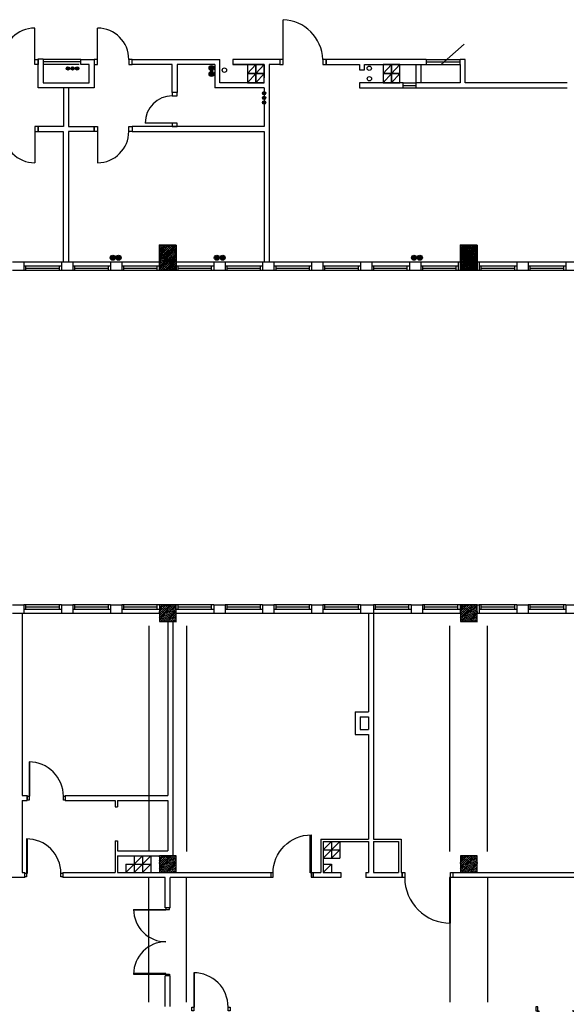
# Model space of a CAD drawing. Header units: millimetres. Extents: x 44889 to 52866, y -11417 to -4315.
# Tile 34 of 74: x 49609 to 50263, y -10124 to -8947. Entities that reach past the tile are written whole.
import ezdxf

# ---------------------------------------------------------------- set-up
doc = ezdxf.new("R2010")
doc.units = ezdxf.units.MM
doc.layers.add('kreskowanie', color=9, linetype='Continuous', lineweight=18)
doc.layers.add('słupy gr0.7', color=9, linetype='Continuous', lineweight=35)
for name, color, linetype in [('Podkład', 9, 'Continuous'), ('przepusty', 9, 'Continuous'), ('wentylacja', 7, 'Continuous')]:
    doc.layers.add(name, color=color, linetype=linetype)

# ---------------------------------------------------------------- blocks, each defined once
blk = doc.blocks.new('słup 4')
at = {"layer": 'kreskowanie'}
h = blk.add_hatch(dxfattribs=at)
h.set_pattern_fill('ANSI36', color=256, style=0)
h.set_pattern_definition([(45, (-20, -40), (1.6838, 6.17393), [7.9375, -1.5875, 0, -1.5875])])
h.paths.add_polyline_path([(20, 20), (-20, 20), (-20, -40), (20, -40)])
at = {"layer": 'słupy gr0.7'}
blk.add_lwpolyline([(-20, -40), (20, -40), (20, 20), (-20, 20)], close=True, dxfattribs=at)
blk = doc.blocks.new('wentylacja3')
at = {"layer": 'wentylacja'}
blk.add_line((20, 22), (0, 0), dxfattribs=at)
blk.add_lwpolyline([(0, 0), (20, 0), (20, 22), (0, 22)], close=True, dxfattribs=at)
blk = doc.blocks.new('przepust duży')
at = {"layer": 'przepusty'}
blk.add_circle((82, 371), 7.5, dxfattribs=at)
blk = doc.blocks.new('c.o.')
at = {"layer": 'przepusty'}
for points in [[(6, 0, 1), (-6, 0, 1)], [(20, 0, 1), (8, 0, 1)]]:
    blk.add_hatch(color=256, dxfattribs=at).paths.add_polyline_path(points)
for centre in [(0, 0), (14, 0)]:
    blk.add_circle(centre, 6, dxfattribs=at)
blk = doc.blocks.new('przepust 3x')
at = {"layer": 'przepusty'}
for points in [[(4, 11, 1), (-4, 11, 1)], [(4, 0, 1), (-4, 0, 1)], [(4, -11, 1), (-4, -11, 1)]]:
    blk.add_hatch(color=256, dxfattribs=at).paths.add_polyline_path(points)
for centre in [(0, 11), (0, 0), (0, -11)]:
    blk.add_circle(centre, 4, dxfattribs=at)
blk = doc.blocks.new('drzwi1.2')
at = {"layer": 'Podkład'}
for p, q in [((14551.1, 6563), (14551.1, 6568.4)), ((14551.1, 6568.4), (14560.5, 6568.4)), ((14560.5, 6568.4), (14560.5, 6561.1)), ((14645.5, 6563), (14551.1, 6563)), ((14560.5, 6561.1), (14645.5, 6561.1)), ((14617.1, 6422.4), (14551.1, 6422.4)), ((14551.1, 6417.4), (14560.5, 6417.4)), ((14560.5, 6424.7), (14617, 6424.7)), ((14560.5, 6417.4), (14560.5, 6424.7))]:
    blk.add_line(p, q, dxfattribs=at)
for centre, radius, start, end in [((14560.5, 6563.7), 85, 270, 359.5423), ((14559, 6420.6), 58.1, 1.7987, 89.98)]:
    blk.add_arc(centre, radius, start, end, dxfattribs=at)
blk = doc.blocks.new('34TY')
at = {"layer": 'Podkład'}
blk.add_line((95.2, -109.5), (98.6, -113.1), dxfattribs=at)
at = {"layer": 'Podkład', "xscale": 0.9933774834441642, "yscale": 0.9933774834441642, "zscale": 0.9933774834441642, "rotation": 42.87014679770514}
blk.add_blockref('drzwi1.2', (-6158.1, -14619.4), dxfattribs=at)
blk = doc.blocks.new('d160')
at = {"layer": 'Podkład'}
for p, q in [((4.2, 80), (4.2, -4.2)), ((5.9, 4.2), (5.9, 80)), ((154.1, 4.2), (154.1, 80)), ((155.8, 80), (155.8, -4.2)), ((0, -4.2), (0, 4.2)), ((0, 4.2), (5.9, 4.2)), ((160, 4.2), (154.1, 4.2)), ((160, -4.2), (160, 4.2)), ((4.2, -4.2), (0, -4.2)), ((155.8, -4.2), (160, -4.2))]:
    blk.add_line(p, q, dxfattribs=at)
for centre, start, end in [((4.2, 4.2), 0, 90), ((155.8, 4.2), 89.9848, 180.0152)]:
    blk.add_arc(centre, 75.8, start, end, dxfattribs=at)

msp = doc.modelspace()

# ---------------------------------------------------------------- hatches: boundary and pattern name
at = {"layer": 'Podkład'}
h = msp.add_hatch(dxfattribs=at)
h.set_pattern_fill('ANSI36', color=256, scale=0.5, style=0)
h.set_pattern_definition([(45, (48956.0807, -9246.1265), (0.841899, 3.086963), [3.96875, -0.79375, 0, -0.79375])])
h.paths.add_polyline_path([(49796.02, -9246.13), (49796.02, -9216.13), (49776.02, -9216.13), (49776.02, -9246.13)])
h = msp.add_hatch(dxfattribs=at)
h.set_pattern_fill('ANSI36', color=256, scale=0.5, style=0)
h.set_pattern_definition([(45, (49316.0807, -9246.1265), (0.841899, 3.086963), [3.96875, -0.79375, 0, -0.79375])])
h.paths.add_polyline_path([(50156.02, -9246.13), (50156.02, -9216.13), (50136.02, -9216.13), (50136.02, -9246.13)])
h = msp.add_hatch(dxfattribs=at)
h.set_pattern_fill('ANSI36', color=256, scale=0.5, style=0)
h.set_pattern_definition([(45, (48956.0807, -9666.1265), (0.841899, 3.086963), [3.96875, -0.79375, 0, -0.79375])])
h.paths.add_polyline_path([(49796.02, -9666.13), (49796.02, -9646.13), (49776.02, -9646.13), (49776.02, -9666.13)])
h = msp.add_hatch(dxfattribs=at)
h.set_pattern_fill('ANSI36', color=256, scale=0.5, style=0)
h.set_pattern_definition([(45, (49316.0807, -9666.1265), (0.841899, 3.086963), [3.96875, -0.79375, 0, -0.79375])])
h.paths.add_polyline_path([(50156.02, -9666.13), (50156.02, -9646.13), (50136.02, -9646.13), (50136.02, -9666.13)])
h = msp.add_hatch(dxfattribs=at)
h.set_pattern_fill('ANSI36', color=256, scale=0.5, style=0)
h.set_pattern_definition([(45, (48956.0807, -9966.1265), (0.841899, 3.086963), [3.96875, -0.79375, 0, -0.79375])])
h.paths.add_polyline_path([(49796.02, -9966.13), (49796.02, -9946.13), (49776.02, -9946.13), (49776.02, -9966.13)])
h = msp.add_hatch(dxfattribs=at)
h.set_pattern_fill('ANSI36', color=256, scale=0.5, style=0)
h.set_pattern_definition([(45, (49316.0807, -9966.1265), (0.841899, 3.086963), [3.96875, -0.79375, 0, -0.79375])])
h.paths.add_polyline_path([(50156.02, -9966.13), (50156.02, -9946.13), (50136.02, -9946.13), (50136.02, -9966.13)])

# ---------------------------------------------------------------- linework, layer by layer
for p, q in [((49627.02, -8994.13), (49627.02, -8956.63)), ((49702.02, -8994.13), (49702.02, -8956.63)), ((49924.02, -8994.13), (49924.02, -8946.63)), ((50140.68, -8975.74), (50113.16, -9000.13)), ((49631.02, -9028.13), (49631.02, -8993.55)), ((49631.02, -8993.55), (49637.02, -8993.55)), ((49637.02, -8993.55), (49637.02, -9022.05)), ((49682.02, -8994.05), (49637.02, -8994.05)), ((49682.02, -8997.05), (49637.02, -8997.05)), ((49680, -9000.05), (49637.02, -9000.05)), ((49682.02, -9000.05), (49682.02, -8994.05)), ((49682.02, -8994.05), (49698.02, -8994.13)), ((49692.02, -9000.05), (49682.02, -9000.05)), ((49692.02, -9022.05), (49692.02, -9000.05)), ((49698.02, -8994.13), (49698.02, -9028.13)), ((49743.52, -9000.13), (49743.52, -8994.13)), ((49743.52, -8994.13), (49848.52, -8994.13)), ((49791.52, -9000.13), (49743.52, -9000.13)), ((49791.52, -9033.63), (49791.52, -9000.13)), ((49842.52, -9000.13), (49797.52, -9000.13)), ((49842.52, -9000.13), (49797.52, -9000.13)), ((49797.52, -9000.13), (49797.52, -9033.63)), ((49842.52, -9000.13), (49842.52, -9028.13)), ((49848.52, -9022.13), (49848.52, -8994.13)), ((49901.52, -8994.13), (49864.02, -8994.13)), ((49864.02, -8994.13), (49864.02, -9000.13)), ((49864.02, -9000.13), (49901.52, -9000.13)), ((49901.52, -9000.13), (49864.02, -9000.13)), ((49920.02, -8994.13), (49901.52, -8994.13)), ((49901.52, -9000.13), (49901.52, -9016.13)), ((49901.52, -9000.13), (49901.52, -9016.13)), ((49920.02, -9000.13), (49907.52, -9000.13)), ((49907.52, -9000.13), (49907.52, -9236.13)), ((49920.02, -8994.13), (49920.02, -9000.13)), ((50015.52, -8994.13), (49975.52, -8994.13)), ((49975.52, -8994.13), (49975.52, -9000.13)), ((49975.52, -9000.13), (50015.52, -9000.13)), ((50095.02, -8994.13), (50015.52, -8994.13)), ((50015.52, -9000.13), (50015.52, -9006.63)), ((50021.52, -9000.13), (50095.02, -9000.13)), ((50021.52, -9006.63), (50021.52, -9000.13)), ((50083.02, -9022.13), (50083.02, -9000.13)), ((50089.02, -9022.13), (50089.02, -9000.13)), ((50095.02, -8994.13), (50095.02, -9000.13)), ((50095.02, -8994.13), (50135.52, -8994.13)), ((50095.02, -8997.13), (50135.52, -8997.13)), ((50095.02, -9000.13), (50135.52, -9000.13)), ((50141.52, -8994.13), (50135.52, -8994.13)), ((50135.52, -9000.13), (50135.52, -8994.13)), ((50135.52, -9000.13), (50135.52, -9022.13)), ((50141.52, -9022.13), (50141.52, -8994.13)), ((50015.52, -9006.63), (50021.52, -9006.63)), ((49637.02, -9022.05), (49692.02, -9022.05)), ((49901.52, -9022.13), (49848.52, -9022.13)), ((50021.52, -9022.13), (50015.52, -9022.13)), ((50015.52, -9022.13), (50015.52, -9028.13)), ((50067.52, -9022.13), (50021.52, -9022.13)), ((50067.52, -9028.13), (50067.52, -9022.13)), ((50067.52, -9022.13), (50083.02, -9022.13)), ((50067.52, -9025.13), (50083.02, -9025.13)), ((50135.52, -9022.13), (50083.02, -9022.13)), ((50083.02, -9028.13), (50083.02, -9022.13)), ((50263.52, -9022.13), (50141.52, -9022.13)), ((49698.02, -9028.13), (49631.02, -9028.13)), ((49661.52, -9028.13), (49661.52, -9074.13)), ((49667.52, -9028.13), (49667.52, -9074.13)), ((49797.52, -9033.63), (49791.52, -9033.63)), ((49901.52, -9028.13), (49842.52, -9028.13)), ((49901.52, -9028.13), (49901.52, -9074.13)), ((50015.52, -9028.13), (50067.52, -9028.13)), ((50015.52, -9028.13), (50067.52, -9028.13)), ((50067.52, -9028.13), (50083.02, -9028.13)), ((50083.02, -9028.13), (50263.52, -9028.13)), ((49661.52, -9074.13), (49631.02, -9074.13)), ((49631.02, -9074.13), (49631.02, -9080.13)), ((49667.52, -9074.13), (49698.02, -9074.13)), ((49698.02, -9074.13), (49698.02, -9080.13)), ((49901.52, -9074.13), (49743.52, -9074.13)), ((49743.52, -9074.13), (49743.52, -9080.13)), ((49791.52, -9070.13), (49759.02, -9070.13)), ((49627.02, -9080.13), (49627.02, -9117.63)), ((49631.02, -9080.13), (49660.91, -9080.13)), ((49660.91, -9080.13), (49660.91, -9236.13)), ((49698.02, -9080.13), (49667.52, -9080.13)), ((49667.52, -9080.13), (49667.52, -9236.13)), ((49702.02, -9080.13), (49702.02, -9117.63)), ((49743.52, -9080.13), (49901.52, -9080.13)), ((49901.52, -9080.13), (49901.52, -9236.13)), ((49614.02, -9236.13), (49659.02, -9236.13)), ((49672.52, -9236.13), (49717.52, -9236.13)), ((49731.02, -9236.13), (49776.02, -9236.13)), ((49796.02, -9236.13), (49841.02, -9236.13)), ((49854.52, -9236.13), (49899.52, -9236.13)), ((49913.02, -9236.13), (49958.02, -9236.13)), ((49971.52, -9236.13), (50016.52, -9236.13)), ((50030.02, -9236.13), (50075.02, -9236.13)), ((50088.52, -9236.13), (50133.52, -9236.13)), ((50158.52, -9236.13), (50203.52, -9236.13)), ((50217.02, -9236.13), (50262.02, -9236.13)), ((49659.02, -9241.13), (49614.02, -9241.13)), ((49614.02, -9246.13), (49659.02, -9246.13)), ((49616.52, -9246.13), (49616.52, -9241.13)), ((49616.52, -9243.63), (49656.52, -9243.63)), ((49656.52, -9246.13), (49656.52, -9241.13)), ((49717.52, -9241.13), (49672.52, -9241.13)), ((49672.52, -9246.13), (49717.52, -9246.13)), ((49675.02, -9246.13), (49675.02, -9241.13)), ((49675.02, -9243.63), (49715.02, -9243.63)), ((49715.02, -9246.13), (49715.02, -9241.13)), ((49776.02, -9241.13), (49731.02, -9241.13)), ((49731.02, -9246.13), (49776.02, -9246.13)), ((49733.52, -9246.13), (49733.52, -9241.13)), ((49733.52, -9243.63), (49773.52, -9243.63)), ((49773.52, -9246.13), (49773.52, -9241.13)), ((49841.02, -9241.13), (49796.02, -9241.13)), ((49796.02, -9246.13), (49841.02, -9246.13)), ((49798.52, -9246.13), (49798.52, -9241.13)), ((49798.52, -9243.63), (49838.52, -9243.63)), ((49838.52, -9246.13), (49838.52, -9241.13)), ((49899.52, -9241.13), (49854.52, -9241.13)), ((49854.52, -9246.13), (49899.52, -9246.13)), ((49857.02, -9246.13), (49857.02, -9241.13)), ((49857.02, -9243.63), (49897.02, -9243.63)), ((49897.02, -9246.13), (49897.02, -9241.13)), ((49958.02, -9241.13), (49913.02, -9241.13)), ((49913.02, -9246.13), (49958.02, -9246.13)), ((49915.52, -9246.13), (49915.52, -9241.13)), ((49915.52, -9243.63), (49955.52, -9243.63)), ((49955.52, -9246.13), (49955.52, -9241.13)), ((50016.52, -9241.13), (49971.52, -9241.13)), ((49971.52, -9246.13), (50016.52, -9246.13)), ((49974.02, -9246.13), (49974.02, -9241.13)), ((49974.02, -9243.63), (50014.02, -9243.63)), ((50014.02, -9246.13), (50014.02, -9241.13)), ((50075.02, -9241.13), (50030.02, -9241.13)), ((50030.02, -9246.13), (50075.02, -9246.13)), ((50032.52, -9246.13), (50032.52, -9241.13)), ((50032.52, -9243.63), (50072.52, -9243.63)), ((50072.52, -9246.13), (50072.52, -9241.13)), ((50133.52, -9241.13), (50088.52, -9241.13)), ((50088.52, -9246.13), (50133.52, -9246.13)), ((50091.02, -9246.13), (50091.02, -9241.13)), ((50091.02, -9243.63), (50131.02, -9243.63)), ((50131.02, -9246.13), (50131.02, -9241.13)), ((50203.52, -9241.13), (50158.52, -9241.13)), ((50158.52, -9246.13), (50203.52, -9246.13)), ((50161.02, -9246.13), (50161.02, -9241.13)), ((50161.02, -9243.63), (50201.02, -9243.63)), ((50201.02, -9246.13), (50201.02, -9241.13)), ((50262.02, -9241.13), (50217.02, -9241.13)), ((50217.02, -9246.13), (50262.02, -9246.13)), ((50219.52, -9246.13), (50219.52, -9241.13)), ((50219.52, -9243.63), (50259.52, -9243.63)), ((50259.52, -9246.13), (50259.52, -9241.13)), ((49659.02, -9646.13), (49614.02, -9646.13)), ((49614.02, -9651.13), (49659.02, -9651.13)), ((49616.52, -9651.13), (49616.52, -9646.13)), ((49616.52, -9648.63), (49656.52, -9648.63)), ((49656.52, -9651.13), (49656.52, -9646.13)), ((49717.52, -9646.13), (49672.52, -9646.13)), ((49672.52, -9651.13), (49717.52, -9651.13)), ((49675.02, -9651.13), (49675.02, -9646.13)), ((49675.02, -9648.63), (49715.02, -9648.63)), ((49715.02, -9651.13), (49715.02, -9646.13)), ((49776.02, -9646.13), (49731.02, -9646.13)), ((49731.02, -9651.13), (49776.02, -9651.13)), ((49733.52, -9651.13), (49733.52, -9646.13)), ((49733.52, -9648.63), (49773.52, -9648.63)), ((49773.52, -9651.13), (49773.52, -9646.13)), ((49841.02, -9646.13), (49796.02, -9646.13)), ((49796.02, -9651.13), (49841.02, -9651.13)), ((49798.52, -9651.13), (49798.52, -9646.13)), ((49798.52, -9648.63), (49838.52, -9648.63)), ((49838.52, -9651.13), (49838.52, -9646.13)), ((49899.52, -9646.13), (49854.52, -9646.13)), ((49854.52, -9651.13), (49899.52, -9651.13)), ((49857.02, -9651.13), (49857.02, -9646.13)), ((49857.02, -9648.63), (49897.02, -9648.63)), ((49897.02, -9651.13), (49897.02, -9646.13)), ((49958.02, -9646.13), (49913.02, -9646.13)), ((49913.02, -9651.13), (49958.02, -9651.13)), ((49915.52, -9651.13), (49915.52, -9646.13)), ((49915.52, -9648.63), (49955.52, -9648.63)), ((49955.52, -9651.13), (49955.52, -9646.13)), ((50016.52, -9646.13), (49971.52, -9646.13)), ((49971.52, -9651.13), (50016.52, -9651.13)), ((49974.02, -9651.13), (49974.02, -9646.13)), ((49974.02, -9648.63), (50014.02, -9648.63)), ((50014.02, -9651.13), (50014.02, -9646.13)), ((50077.02, -9646.13), (50032.02, -9646.13)), ((50032.02, -9651.13), (50077.02, -9651.13)), ((50034.52, -9651.13), (50034.52, -9646.13)), ((50034.52, -9648.63), (50074.52, -9648.63)), ((50074.52, -9651.13), (50074.52, -9646.13)), ((50135.52, -9646.13), (50090.52, -9646.13)), ((50090.52, -9651.13), (50135.52, -9651.13)), ((50093.02, -9651.13), (50093.02, -9646.13)), ((50093.02, -9648.63), (50133.02, -9648.63)), ((50133.02, -9651.13), (50133.02, -9646.13)), ((50203.52, -9646.13), (50158.52, -9646.13)), ((50158.52, -9651.13), (50203.52, -9651.13)), ((50161.02, -9651.13), (50161.02, -9646.13)), ((50161.02, -9648.63), (50201.02, -9648.63)), ((50201.02, -9651.13), (50201.02, -9646.13)), ((50262.02, -9646.13), (50217.02, -9646.13)), ((50217.02, -9651.13), (50262.02, -9651.13)), ((50219.52, -9651.13), (50219.52, -9646.13)), ((50219.52, -9648.63), (50259.52, -9648.63)), ((50259.52, -9651.13), (50259.52, -9646.13)), ((49614.02, -9656.13), (49659.02, -9656.13)), ((49672.52, -9656.13), (49717.52, -9656.13)), ((49731.02, -9656.13), (49776.02, -9656.13)), ((49796.02, -9656.13), (49841.02, -9656.13)), ((49854.52, -9656.13), (49899.52, -9656.13)), ((49913.02, -9656.13), (49958.02, -9656.13)), ((49971.52, -9656.13), (50016.52, -9656.13)), ((50032.02, -9656.13), (50077.02, -9656.13)), ((50090.52, -9656.13), (50135.52, -9656.13)), ((50158.52, -9656.13), (50203.52, -9656.13)), ((50217.02, -9656.13), (50262.02, -9656.13)), ((49972.02, -9949.13), (49992.02, -9929.13)), ((49972.02, -9939.13), (49982.02, -9929.13)), ((49982.02, -9929.13), (49982.02, -9949.13)), ((49992.02, -9929.13), (49992.02, -9949.13)), ((49972.02, -9939.13), (49992.02, -9939.13)), ((49982.02, -9949.13), (49992.02, -9939.13)), ((49736.02, -9966.13), (49756.02, -9946.13)), ((49736.02, -9956.13), (49736.02, -9966.13)), ((49736.02, -9956.13), (49766.02, -9956.13)), ((49746.02, -9966.13), (49766.02, -9946.13)), ((49746.02, -9946.13), (49746.02, -9966.13)), ((49756.02, -9946.13), (49756.02, -9966.13)), ((49756.02, -9966.13), (49766.02, -9956.13)), ((49766.02, -9946.13), (49766.02, -9966.13)), ((49972.02, -9949.13), (49992.02, -9949.13)), ((49972.02, -9956.13), (49982.02, -9956.13)), ((49972.02, -9966.13), (49982.02, -9956.13)), ((49982.02, -9956.13), (49982.02, -9966.13))]:
    msp.add_line(p, q, dxfattribs=at)
at = {"layer": 'Podkład', "ltscale": 0.5}
for p, q in [((49600.52, -9236.13), (49614.02, -9236.13)), ((49614.02, -9236.13), (49614.02, -9246.13)), ((49659.02, -9236.13), (49659.02, -9246.13)), ((49659.02, -9236.13), (49672.52, -9236.13)), ((49672.52, -9236.13), (49672.52, -9246.13)), ((49717.52, -9236.13), (49717.52, -9246.13)), ((49717.52, -9236.13), (49731.02, -9236.13)), ((49731.02, -9236.13), (49731.02, -9246.13)), ((49776.02, -9236.13), (49776.02, -9246.13)), ((49841.02, -9236.13), (49854.52, -9236.13)), ((49841.02, -9236.13), (49841.02, -9246.13)), ((49854.52, -9236.13), (49854.52, -9246.13)), ((49899.52, -9236.13), (49899.52, -9246.13)), ((49899.52, -9236.13), (49913.02, -9236.13)), ((49913.02, -9236.13), (49913.02, -9246.13)), ((49958.02, -9236.13), (49958.02, -9246.13)), ((49958.02, -9236.13), (49971.52, -9236.13)), ((49971.52, -9236.13), (49971.52, -9246.13)), ((50016.52, -9236.13), (50016.52, -9246.13)), ((50016.52, -9236.13), (50030.02, -9236.13)), ((50030.02, -9236.13), (50030.02, -9246.13)), ((50075.02, -9236.13), (50075.02, -9246.13)), ((50075.02, -9236.13), (50088.52, -9236.13)), ((50088.52, -9236.13), (50088.52, -9246.13)), ((50133.52, -9236.13), (50133.52, -9246.13)), ((50133.52, -9236.13), (50136.02, -9236.13)), ((50156.02, -9236.13), (50158.52, -9236.13)), ((50158.52, -9236.13), (50158.52, -9246.13)), ((50203.52, -9236.13), (50203.52, -9246.13)), ((50203.52, -9236.13), (50217.02, -9236.13)), ((50217.02, -9236.13), (50217.02, -9246.13)), ((50262.02, -9236.13), (50262.02, -9246.13)), ((50262.02, -9236.13), (50275.52, -9236.13)), ((49600.52, -9246.13), (49614.02, -9246.13)), ((49659.02, -9246.13), (49672.52, -9246.13)), ((49717.52, -9246.13), (49731.02, -9246.13)), ((49841.02, -9246.13), (49854.52, -9246.13)), ((49899.52, -9246.13), (49913.02, -9246.13)), ((49958.02, -9246.13), (49971.52, -9246.13)), ((50016.52, -9246.13), (50030.02, -9246.13)), ((50075.02, -9246.13), (50088.52, -9246.13)), ((50133.52, -9246.13), (50136.02, -9246.13)), ((50156.02, -9246.13), (50158.52, -9246.13)), ((50203.52, -9246.13), (50217.02, -9246.13)), ((50262.02, -9246.13), (50275.52, -9246.13)), ((49600.52, -9646.13), (49614.02, -9646.13)), ((49614.02, -9646.13), (49614.02, -9656.13)), ((49659.02, -9646.13), (49659.02, -9656.13)), ((49659.02, -9646.13), (49672.52, -9646.13)), ((49672.52, -9646.13), (49672.52, -9656.13)), ((49717.52, -9646.13), (49717.52, -9656.13)), ((49717.52, -9646.13), (49731.02, -9646.13)), ((49731.02, -9646.13), (49731.02, -9656.13)), ((49776.02, -9646.13), (49776.02, -9656.13)), ((49841.02, -9646.13), (49854.52, -9646.13)), ((49841.02, -9646.13), (49841.02, -9656.13)), ((49854.52, -9646.13), (49854.52, -9656.13)), ((49899.52, -9646.13), (49899.52, -9656.13)), ((49899.52, -9646.13), (49913.02, -9646.13)), ((49913.02, -9646.13), (49913.02, -9656.13)), ((49958.02, -9646.13), (49958.02, -9656.13)), ((49958.02, -9646.13), (49971.52, -9646.13)), ((49971.52, -9646.13), (49971.52, -9656.13)), ((50016.52, -9646.13), (50016.52, -9656.13)), ((50016.52, -9646.13), (50032.02, -9646.13)), ((50032.02, -9646.13), (50032.02, -9656.13)), ((50077.02, -9646.13), (50077.02, -9656.13)), ((50077.02, -9646.13), (50090.52, -9646.13)), ((50090.52, -9646.13), (50090.52, -9656.13)), ((50135.52, -9646.13), (50135.52, -9656.13)), ((50135.52, -9646.13), (50136.02, -9646.13)), ((50156.02, -9646.13), (50158.52, -9646.13)), ((50158.52, -9646.13), (50158.52, -9656.13)), ((50203.52, -9646.13), (50203.52, -9656.13)), ((50203.52, -9646.13), (50217.02, -9646.13)), ((50217.02, -9646.13), (50217.02, -9656.13)), ((50262.02, -9646.13), (50262.02, -9656.13)), ((50262.02, -9646.13), (50275.52, -9646.13)), ((49600.52, -9656.13), (49614.02, -9656.13)), ((49612.02, -9656.13), (49612.02, -9874.13)), ((49659.02, -9656.13), (49672.52, -9656.13)), ((49717.52, -9656.13), (49731.02, -9656.13)), ((49841.02, -9656.13), (49854.52, -9656.13)), ((49899.52, -9656.13), (49913.02, -9656.13)), ((49958.02, -9656.13), (49971.52, -9656.13)), ((50016.52, -9656.13), (50032.02, -9656.13)), ((50026.02, -9656.13), (50026.02, -9774.13)), ((50032.02, -9656.13), (50032.02, -9926.13)), ((50077.02, -9656.13), (50090.52, -9656.13)), ((50135.52, -9656.13), (50136.02, -9656.13)), ((50156.02, -9656.13), (50158.52, -9656.13)), ((50203.52, -9656.13), (50217.02, -9656.13)), ((50262.02, -9656.13), (50275.52, -9656.13)), ((49763.52, -9671.13), (49763.52, -9941.13)), ((49786.02, -9666.13), (49786.02, -9874.13)), ((49792.02, -9666.13), (49792.02, -9946.13)), ((49808.52, -9671.13), (49808.52, -9941.13)), ((50123.52, -9941.13), (50123.52, -9671.13)), ((50168.52, -9941.13), (50168.52, -9671.13)), ((50010.02, -9774.13), (50010.02, -9801.13)), ((50010.02, -9774.13), (50026.02, -9774.13)), ((50016.02, -9780.13), (50016.02, -9795.13)), ((50016.02, -9780.13), (50026.02, -9780.13)), ((50026.02, -9780.13), (50026.02, -9795.13)), ((50010.02, -9801.13), (50026.02, -9801.13)), ((50016.02, -9795.13), (50026.02, -9795.13)), ((50026.02, -9801.13), (50026.02, -9926.13)), ((49612.02, -9874.13), (49618.02, -9874.13)), ((49618.02, -9874.13), (49618.02, -9880.13)), ((49663.52, -9874.13), (49663.52, -9880.13)), ((49663.52, -9874.13), (49786.02, -9874.13)), ((49612.02, -9880.13), (49618.02, -9880.13)), ((49612.02, -9880.13), (49612.02, -9966.13)), ((49663.52, -9880.13), (49723.02, -9880.13)), ((49723.02, -9880.13), (49723.02, -9887.63)), ((49726.02, -9880.13), (49726.02, -9887.63)), ((49726.02, -9880.13), (49786.02, -9880.13)), ((49786.02, -9880.13), (49786.02, -9940.13)), ((49723.02, -9887.63), (49726.02, -9887.63)), ((49723.02, -9928.13), (49726.02, -9928.13)), ((49723.02, -9928.13), (49723.02, -9966.13)), ((49726.02, -9928.13), (49726.02, -9940.13)), ((49969.02, -9926.13), (50026.02, -9926.13)), ((49969.02, -9926.13), (49969.02, -9966.13)), ((49972.02, -9929.13), (50026.02, -9929.13)), ((49972.02, -9929.13), (49972.02, -9966.13)), ((50026.02, -9929.13), (50026.02, -9966.13)), ((50032.02, -9926.13), (50065.02, -9926.13)), ((50032.02, -9929.13), (50062.02, -9929.13)), ((50032.02, -9929.13), (50032.02, -9966.13)), ((50062.02, -9929.13), (50062.02, -9966.13)), ((50065.02, -9926.13), (50065.02, -9966.13)), ((49726.02, -9940.13), (49786.02, -9940.13)), ((49726.02, -9946.13), (49776.02, -9946.13)), ((49726.02, -9946.13), (49726.02, -9966.13)), ((49612.02, -9966.13), (49615.02, -9966.13)), ((49615.02, -9972.13), (49615.02, -9966.13)), ((49660.52, -9966.13), (49723.02, -9966.13)), ((49660.52, -9966.13), (49660.52, -9972.13)), ((49726.02, -9966.13), (49776.02, -9966.13)), ((49796.02, -9966.13), (49909.52, -9966.13)), ((49909.52, -9966.13), (49909.52, -9972.13)), ((49960.02, -9966.13), (49960.02, -9972.13)), ((49960.02, -9966.13), (49969.02, -9966.13)), ((49972.02, -9966.13), (49993.02, -9966.13)), ((49993.02, -9966.13), (49993.02, -9972.13)), ((50023.02, -9966.13), (50023.02, -9972.13)), ((50023.02, -9966.13), (50026.02, -9966.13)), ((50032.02, -9966.13), (50062.02, -9966.13)), ((50065.02, -9966.13), (50066.52, -9966.13)), ((50066.52, -9966.13), (50066.52, -9972.13)), ((50127.02, -9966.13), (50127.02, -9972.13)), ((50127.02, -9966.13), (50136.02, -9966.13)), ((50156.02, -9966.13), (50337.52, -9966.13)), ((49615.02, -9972.13), (49573.02, -9972.13)), ((49783.02, -9972.13), (49660.52, -9972.13)), ((49763.52, -10121.13), (49763.52, -9971.13)), ((49783.02, -10008.13), (49783.02, -9972.13)), ((49909.52, -9972.13), (49789.02, -9972.13)), ((49789.02, -10008.13), (49789.02, -9972.13)), ((49808.52, -10121.13), (49808.52, -9971.13)), ((49993.02, -9972.13), (49960.02, -9972.13)), ((50066.52, -9972.13), (50023.02, -9972.13)), ((50123.52, -9971.13), (50123.52, -10121.13)), ((50337.52, -9972.13), (50127.02, -9972.13)), ((50168.52, -9971.13), (50168.52, -10121.13)), ((49789.02, -10008.13), (49783.02, -10008.13)), ((49783.02, -10126.13), (49783.02, -10089.63)), ((49789.02, -10089.63), (49783.02, -10089.63)), ((49789.02, -10126.13), (49789.02, -10089.63))]:
    msp.add_line(p, q, dxfattribs=at)
at = {"layer": 'Podkład'}
for points in [[(49627.02, -8994.13), (49631.02, -8994.13), (49631.02, -9000.13), (49627.02, -9000.13)], [(49702.02, -8994.13), (49698.02, -8994.13), (49698.02, -9000.13), (49702.02, -9000.13)], [(49743.52, -8994.13), (49739.52, -8994.13), (49739.52, -9000.13), (49743.52, -9000.13)], [(49924.02, -8994.13), (49920.02, -8994.13), (49920.02, -9000.13), (49924.02, -9000.13)], [(49975.52, -8994.13), (49971.52, -8994.13), (49971.52, -9000.13), (49975.52, -9000.13)], [(49791.52, -9033.63), (49791.52, -9037.63), (49797.52, -9037.63), (49797.52, -9033.63)], [(49627.02, -9080.13), (49631.02, -9080.13), (49631.02, -9074.13), (49627.02, -9074.13)], [(49702.02, -9080.13), (49698.02, -9080.13), (49698.02, -9074.13), (49702.02, -9074.13)], [(49743.52, -9080.13), (49739.52, -9080.13), (49739.52, -9074.13), (49743.52, -9074.13)], [(49791.52, -9070.13), (49791.52, -9074.13), (49797.52, -9074.13), (49797.52, -9070.13)], [(49776.02, -9246.13), (49796.02, -9246.13), (49796.02, -9216.13), (49776.02, -9216.13)], [(50136.02, -9246.13), (50156.02, -9246.13), (50156.02, -9216.13), (50136.02, -9216.13)], [(49776.02, -9666.13), (49796.02, -9666.13), (49796.02, -9646.13), (49776.02, -9646.13)], [(50136.02, -9666.13), (50156.02, -9666.13), (50156.02, -9646.13), (50136.02, -9646.13)], [(49776.02, -9966.13), (49796.02, -9966.13), (49796.02, -9946.13), (49776.02, -9946.13)], [(50136.02, -9966.13), (50156.02, -9966.13), (50156.02, -9946.13), (50136.02, -9946.13)]]:
    msp.add_lwpolyline(points, close=True, dxfattribs=at)
for points in [[(49661.24, -9874.85), (49663.52, -9874.85), (49663.52, -9879.4), (49661.24, -9879.4), (49661.24, -9874.85, 0.4142136), (49620.29, -9833.9), (49620.29, -9879.4), (49618.02, -9879.4), (49618.02, -9874.85), (49621.2, -9874.85), (49621.2, -9833.9)], [(49912.04, -9966.6), (49909.52, -9966.6), (49909.52, -9971.65), (49912.04, -9971.65), (49912.04, -9966.6, -0.4142136), (49957.49, -9921.15), (49957.49, -9971.65), (49960.02, -9971.65), (49960.02, -9966.6), (49956.48, -9966.6), (49956.48, -9921.15)], [(49658.24, -9966.85), (49660.52, -9966.85), (49660.52, -9971.4), (49658.24, -9971.4), (49658.24, -9966.85, 0.4142136), (49617.29, -9925.9), (49617.29, -9971.4), (49615.02, -9971.4), (49615.02, -9966.85), (49618.2, -9966.85), (49618.2, -9925.9)], [(50069.47, -9972.16), (50066.44, -9972.16), (50066.44, -9966.1), (50069.47, -9966.1), (50069.47, -9972.16, 0.4142136), (50123.99, -10026.67), (50123.99, -9966.1), (50127.02, -9966.1), (50127.02, -9972.16), (50122.78, -9972.16), (50122.78, -10026.67)], [(49858.24, -10126.85), (49860.52, -10126.85), (49860.52, -10131.4), (49858.24, -10131.4), (49858.24, -10126.85, 0.4142136), (49817.29, -10085.9), (49817.29, -10131.4), (49815.02, -10131.4), (49815.02, -10126.85), (49818.2, -10126.85), (49818.2, -10085.9)]]:
    msp.add_lwpolyline(points, format="xyb", dxfattribs=at)
for centre, radius, start, end in [((49627.02, -8994.13), 37.5, 90, 180), ((49702.02, -8994.13), 37.5, 360, 90), ((49921.99, -8996.15), 49.57, 2.34002, 87.65997), ((49791.52, -9070.13), 32.5, 90, 180), ((49627.02, -9080.13), 37.5, 180, 270), ((49702.02, -9080.13), 37.5, 270, 0)]:
    msp.add_arc(centre, radius, start, end, dxfattribs=at)

# ---------------------------------------------------------------- block references
for name, p, xscale, yscale, zscale, rotation in [('przepust 3x', (49672.26, -9004.86), 0.5, 0.5, 0.5, 270), ('c.o.', (49838.54, -9011.47), 0.5, 0.5, 0.5, 90), ('słup 4', (49786.02, -9236.13), 0.5, 0.5, 0.5, 180), ('słup 4', (50146.02, -9236.13), 0.5, 0.5, 0.5, 180), ('d160', (49786.02, -10089.63), 0.5093750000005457, 0.5093750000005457, 0.5093749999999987, 90), ('34TY', (50226.02, -10129.13), -0.5033333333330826, 0.5033333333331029, 0.503333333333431, 132.8701467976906)]:
    msp.add_blockref(name, p, dxfattribs=dict(at, xscale=xscale, yscale=yscale, zscale=zscale, rotation=rotation))
for name, p, xscale, yscale, zscale in [('wentylacja3', (49881.52, -9011.13), 0.5, 0.5, 0.5), ('wentylacja3', (49891.52, -9011.13), 0.5, 0.5, 0.5), ('przepust duży', (49998.28, -9134.57), 0.3500000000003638, 0.3500000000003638, 0.3500000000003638), ('wentylacja3', (50043.67, -9011.13), 0.5, 0.5, 0.5), ('wentylacja3', (50053.67, -9011.13), 0.5, 0.5, 0.5), ('przepust duży', (49825.07, -9136.8), 0.3500000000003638, 0.3500000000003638, 0.3500000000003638), ('wentylacja3', (49881.52, -9022.13), 0.5, 0.5, 0.5), ('wentylacja3', (49891.52, -9022.13), 0.5, 0.5, 0.5), ('przepust duży', (49998.5, -9147.03), 0.3500000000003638, 0.3500000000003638, 0.3500000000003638), ('wentylacja3', (50043.67, -9022.13), 0.5, 0.5, 0.5), ('wentylacja3', (50053.67, -9022.13), 0.5, 0.5, 0.5), ('przepust 3x', (49901.32, -9040.1), 0.5, 0.5, 0.5), ('c.o.', (49720.25, -9231.18), 0.5, 0.5, 0.5), ('c.o.', (49844.75, -9231.18), 0.5, 0.5, 0.5), ('c.o.', (50080.5, -9231.18), 0.5, 0.5, 0.5)]:
    msp.add_blockref(name, p, dxfattribs=dict(at, xscale=xscale, yscale=yscale, zscale=zscale))

doc.saveas('drawing.dxf')
